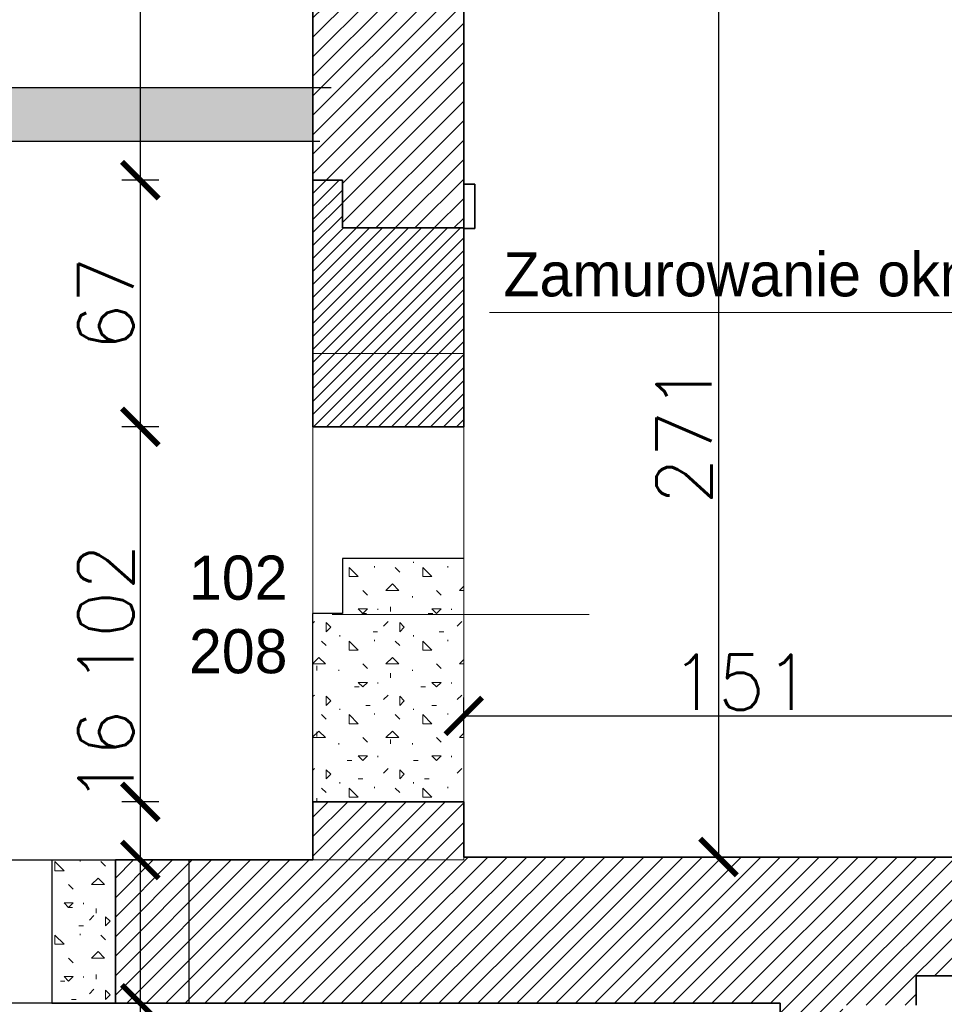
# Model space of a CAD drawing. Header units: millimetres. Extents: x -587 to 358276, y -26688 to 221215.
# Tile 243 of 256: x 14390 to 14642, y 10824 to 11092. Entities that reach past the tile are written whole.
import ezdxf
from ezdxf.lldxf.tags import DXFTag

# ---------------------------------------------------------------- set-up
doc = ezdxf.new("R2010")
doc.units = ezdxf.units.MM
doc.header["$MEASUREMENT"] = 0
for name, color, linetype, lineweight in [('A_istniejące ściany', 7, 'Continuous', 35), ('A_l.przerywana', 250, 'ICAD_ISO03W100', 9), ('A_opisy', 166, 'Continuous', 15), ('A_projektowane sciany', 5, 'Continuous', 35), ('k_wyburzenia widoczne', 252, 'PNEUMATIC2', 30), ('l.przerywana', 104, 'ICAD_ISO03W100', 5), ('l.wypełnien', 253, 'Continuous', 5), ('wymiarowanie', 176, 'Continuous', 9)]:
    doc.layers.add(name, color=color, linetype=linetype, lineweight=lineweight)
doc.styles.add('ROMANS', font='romans')
doc.styles.add('styl2', font='simplex.shx')
tags = doc.linetypes.add('ICAD_ISO03W100', pattern=[30, 12, -18]).pattern_tags.tags
tags[6:7] = [DXFTag(74, 4), DXFTag(75, 0), DXFTag(340, '0'), DXFTag(46, 1.0), DXFTag(50, 0.0), DXFTag(44, 0.0), DXFTag(45, 0.0)]
tags[4:5] = [DXFTag(74, 4), DXFTag(75, 0), DXFTag(340, '0'), DXFTag(46, 1.0), DXFTag(50, 0.0), DXFTag(44, 0.0), DXFTag(45, 0.0)]
doc.linetypes.add('PNEUMATIC2', pattern='A,0.5,-0.25,["//",Standard,S=0.2,R=0,X=-0.1,Y=-0.1],-0.25', length=1)
doc.dimstyles.new('Kopia I_1.100', dxfattribs={"dimtxt": 15, "dimasz": 10, "dimexe": 5, "dimexo": 1, "dimgap": 1.5, "dimtad": 1, "dimdec": 1, "dimrnd": 0.5, "dimtxsty": 'styl2', "dimblk": 'ARCHTICK', "dimcen": 5, "dimadec": 0, "dimazin": 0, "dimtfac": 1, "dimtdec": 1, "dimtmove": 0, "dimatfit": 3, "dimldrblk": 'ARCHTICK', "dimfxl": 10, "dimfxlon": 1, "dimarcsym": 0})
pattern_1 = [(45, (4866.0028, 29.4387), (-2.6516504, 2.6516504), [])]
pattern_2 = [(0, (0, 0), (20, 20), [2.5, -17.5]), (90, (0, 0), (-20, 20), [2.5, -17.5]), (135, (2.5, 0), (-20, 1e-15), [3.535534, -24.748738]), (0, (2.5, 11.25), (20, 20), [2.5, -17.5]), (45, (3.75, 10), (1e-15, 20), [1.767766, -26.516504]), (135, (3.75, 10), (-20, 1e-15), [1.767766, -26.516504]), (0, (10, 16.25), (20, 20), [3.535534, -16.464466]), (45, (10, 16.25), (1e-15, 20), [2.5, -25.784272]), (135, (13.536, 16.25), (-20, 1e-15), [2.5, -25.784272]), (90, (13.75, 5), (-20, 20), [2.5, -17.5]), (45, (13.75, 5), (1e-15, 20), [1.767766, -26.516504]), (135, (15, 6.25), (-20, 1e-15), [1.767766, -26.516504]), (0, (2.5, 5), (20, 20), [1.25, -16.75]), (0, (17.5, 10), (20, 20), [1.25, -16.75]), (90, (11.25, 12.5), (-20, 20), [1.25, -16.75]), (135, (13.75, 1.25), (-20, 1e-15), [1.767766, -26.516504]), (135, (5, 15), (-20, 1e-15), [1.767766, -26.516504]), (45, (9.375, 6.562), (1e-15, 20), [1.767766, -26.516504]), (90, (6.875, 2.5), (-20, 20), [0.3125, -19.6875]), (90, (7.812, 10.938), (-20, 20), [0.3125, -19.6875]), (90, (17.188, 14.375), (-20, 20), [0.3125, -19.6875]), (90, (17.5, 3.75), (-20, 20), [0.3125, -19.6875])]

# ---------------------------------------------------------------- blocks, each defined once
blk = doc.blocks.new('_ArchTick')
at = {"color": 0, "linetype": 'ByBlock', "const_width": 0.15}
blk.add_lwpolyline([(-0.5, -0.5), (0.5, 0.5)], dxfattribs=at)
blk = doc.blocks.new('*D4172')
at = {"layer": 'Defpoints', "color": 0}
for p in [(14470.19, 11352.96), (14423.25, 11047.87), (14470.19, 11047.87)]:
    blk.add_point(p, dxfattribs=at)
at = {"layer": 'wymiarowanie', "color": 0, "lineweight": -2}
for p, q in [((14428.25, 11352.96), (14418.25, 11352.96)), ((14423.25, 11352.96), (14423.25, 11047.87)), ((14428.25, 11047.87), (14418.25, 11047.87))]:
    blk.add_line(p, q, dxfattribs=at)
at = {"layer": 'wymiarowanie', "color": 0, "lineweight": -2, "xscale": 10, "yscale": 10, "zscale": 10}
for p, rotation in [((14423.25, 11352.96), 90), ((14423.25, 11047.87), 270)]:
    blk.add_blockref('_ArchTick', p, dxfattribs=dict(at, rotation=rotation))
at = {"layer": 'wymiarowanie', "color": 0, "insert": (14413.87, 11200.41), "char_height": 15, "attachment_point": 5, "rotation": 90, "style": 'styl2'}
blk.add_mtext('305', dxfattribs=at)
blk = doc.blocks.new('*D4173')
at = {"layer": 'Defpoints', "color": 0}
for p in [(14470.19, 11047.87), (14423.25, 10980.76), (14470.19, 10980.76)]:
    blk.add_point(p, dxfattribs=at)
at = {"layer": 'wymiarowanie', "color": 0, "lineweight": -2}
for p, q in [((14428.25, 11047.87), (14418.25, 11047.87)), ((14423.25, 11047.87), (14423.25, 10980.76)), ((14428.25, 10980.76), (14418.25, 10980.76))]:
    blk.add_line(p, q, dxfattribs=at)
at = {"layer": 'wymiarowanie', "color": 0, "lineweight": -2, "xscale": 10, "yscale": 10, "zscale": 10}
for p, rotation in [((14423.25, 11047.87), 90), ((14423.25, 10980.76), 270)]:
    blk.add_blockref('_ArchTick', p, dxfattribs=dict(at, rotation=rotation))
at = {"layer": 'wymiarowanie', "color": 0, "insert": (14413.87, 11014.31), "char_height": 15, "attachment_point": 5, "rotation": 90, "style": 'styl2'}
blk.add_mtext('67', dxfattribs=at)
blk = doc.blocks.new('*D4174')
at = {"layer": 'Defpoints', "color": 0}
for p in [(14470.19, 10980.76), (14423.25, 10878.76), (14470.19, 10878.76)]:
    blk.add_point(p, dxfattribs=at)
at = {"layer": 'wymiarowanie', "color": 0, "lineweight": -2}
for p, q in [((14428.25, 10980.76), (14418.25, 10980.76)), ((14423.25, 10980.76), (14423.25, 10878.76)), ((14428.25, 10878.76), (14418.25, 10878.76))]:
    blk.add_line(p, q, dxfattribs=at)
at = {"layer": 'wymiarowanie', "color": 0, "lineweight": -2, "xscale": 10, "yscale": 10, "zscale": 10}
for p, rotation in [((14423.25, 10980.76), 90), ((14423.25, 10878.76), 270)]:
    blk.add_blockref('_ArchTick', p, dxfattribs=dict(at, rotation=rotation))
at = {"layer": 'wymiarowanie', "color": 0, "insert": (14413.87, 10929.76), "char_height": 15, "attachment_point": 5, "rotation": 90, "style": 'styl2'}
blk.add_mtext('102', dxfattribs=at)
blk = doc.blocks.new('*D4175')
at = {"layer": 'Defpoints', "color": 0}
for p in [(14470.19, 10878.76), (14423.25, 10862.96), (14470.19, 10862.96)]:
    blk.add_point(p, dxfattribs=at)
at = {"layer": 'wymiarowanie', "color": 0, "lineweight": -2}
for p, q in [((14428.25, 10878.76), (14418.25, 10878.76)), ((14423.25, 10878.76), (14423.25, 10862.96)), ((14428.25, 10862.96), (14418.25, 10862.96))]:
    blk.add_line(p, q, dxfattribs=at)
at = {"layer": 'wymiarowanie', "color": 0, "lineweight": -2, "xscale": 10, "yscale": 10, "zscale": 10}
for p, rotation in [((14423.25, 10878.76), 90), ((14423.25, 10862.96), 270)]:
    blk.add_blockref('_ArchTick', p, dxfattribs=dict(at, rotation=rotation))
at = {"layer": 'wymiarowanie', "color": 0, "insert": (14413.87, 10891.05), "char_height": 15, "attachment_point": 5, "rotation": 90, "style": 'styl2'}
blk.add_mtext('16', dxfattribs=at)
blk = doc.blocks.new('*D4184')
at = {"layer": 'Defpoints', "color": 0}
for p in [(14607.82, 11134.76), (14580.45, 10863.76), (14607.82, 10863.76)]:
    blk.add_point(p, dxfattribs=at)
at = {"layer": 'wymiarowanie', "color": 0, "lineweight": -2}
for p, q in [((14585.45, 11134.76), (14575.45, 11134.76)), ((14580.45, 11134.76), (14580.45, 10863.76)), ((14585.45, 10863.76), (14575.45, 10863.76))]:
    blk.add_line(p, q, dxfattribs=at)
at = {"layer": 'wymiarowanie', "color": 0, "lineweight": -2, "xscale": 10, "yscale": 10, "zscale": 10}
for p, rotation in [((14580.45, 11134.76), 90), ((14580.45, 10863.76), 270)]:
    blk.add_blockref('_ArchTick', p, dxfattribs=dict(at, rotation=rotation))
at = {"layer": 'wymiarowanie', "color": 0, "insert": (14571.08, 10978.84), "char_height": 15, "attachment_point": 5, "rotation": 90, "style": 'styl2'}
blk.add_mtext('271', dxfattribs=at)
blk = doc.blocks.new('*D4192')
at = {"layer": 'Defpoints', "color": 0}
for p in [(14454.25, 10862.96), (14423.25, 10823.96), (14454.25, 10823.96)]:
    blk.add_point(p, dxfattribs=at)
at = {"layer": 'wymiarowanie', "color": 0, "lineweight": -2}
for p, q in [((14428.25, 10862.96), (14418.25, 10862.96)), ((14423.25, 10862.96), (14423.25, 10823.96)), ((14428.25, 10823.96), (14418.25, 10823.96))]:
    blk.add_line(p, q, dxfattribs=at)
at = {"layer": 'wymiarowanie', "color": 0, "lineweight": -2, "xscale": 10, "yscale": 10, "zscale": 10}
for p, rotation in [((14423.25, 10862.96), 90), ((14423.25, 10823.96), 270)]:
    blk.add_blockref('_ArchTick', p, dxfattribs=dict(at, rotation=rotation))
at = {"layer": 'wymiarowanie', "color": 0, "insert": (14414.39, 10806.53), "char_height": 15, "attachment_point": 5, "rotation": 90, "style": 'styl2'}
blk.add_mtext('39', dxfattribs=at)
blk = doc.blocks.new('*D4193')
at = {"layer": 'Defpoints', "color": 0}
for p in [(14454.25, 10823.96), (14423.25, 10612.96), (14465.89, 10612.96)]:
    blk.add_point(p, dxfattribs=at)
at = {"layer": 'wymiarowanie', "color": 0, "lineweight": -2}
for p, q in [((14428.25, 10823.96), (14418.25, 10823.96)), ((14423.25, 10823.96), (14423.25, 10612.96)), ((14428.25, 10612.96), (14418.25, 10612.96))]:
    blk.add_line(p, q, dxfattribs=at)
at = {"layer": 'wymiarowanie', "color": 0, "lineweight": -2, "xscale": 10, "yscale": 10, "zscale": 10}
for p, rotation in [((14423.25, 10823.96), 90), ((14423.25, 10612.96), 270)]:
    blk.add_blockref('_ArchTick', p, dxfattribs=dict(at, rotation=rotation))
at = {"layer": 'wymiarowanie', "color": 0, "insert": (14414.06, 10718.46), "char_height": 15, "attachment_point": 5, "rotation": 90, "style": 'styl2'}
blk.add_mtext('211', dxfattribs=at)
blk = doc.blocks.new('*D4216')
at = {"layer": 'Defpoints', "color": 0}
for p in [(14662.19, 10902.14), (14511.19, 10878.76), (14662.19, 10863.71)]:
    blk.add_point(p, dxfattribs=at)
at = {"layer": 'wymiarowanie', "color": 0, "lineweight": -2}
for p, q in [((14511.19, 10897.14), (14511.19, 10907.14)), ((14662.19, 10897.14), (14662.19, 10907.14)), ((14511.19, 10902.14), (14662.19, 10902.14))]:
    blk.add_line(p, q, dxfattribs=at)
at = {"layer": 'wymiarowanie', "color": 0, "lineweight": -2, "xscale": 10, "yscale": 10, "zscale": 10, "rotation": 180}
blk.add_blockref('_ArchTick', (14511.19, 10902.14), dxfattribs=at)
at = {"layer": 'wymiarowanie', "color": 0, "lineweight": -2, "xscale": 10, "yscale": 10, "zscale": 10}
blk.add_blockref('_ArchTick', (14662.19, 10902.14), dxfattribs=at)
at = {"layer": 'wymiarowanie', "color": 0, "insert": (14586.69, 10911.33), "char_height": 15, "attachment_point": 5, "style": 'styl2'}
blk.add_mtext('151', dxfattribs=at)

msp = doc.modelspace()

# ---------------------------------------------------------------- hatches: boundary and pattern name
at = {"layer": 'k_wyburzenia widoczne', "linetype": 'Continuous', "lineweight": 5}
h = msp.add_hatch(dxfattribs=at)
h.set_pattern_fill('CONCRE', color=1, scale=20, style=0)
h.set_pattern_definition(pattern_2)
h.paths.add_polyline_path([(14245.21, 11058.45), (14245.21, 11072.96), (14180.19, 11072.96), (14180.19, 11105.96), (14125.19, 11105.96), (14125.19, 11102.7), (14125.19, 11101.75), (14125.19, 11081.75), (14125.19, 11081.35), (14125.19, 11078.45), (14125.19, 11058.45)])
h.paths.add_polyline_path([(14511.19, 11134.76), (14662.1, 11134.76), (14662.1, 11152.76), (14511.19, 11152.76)])
h.paths.add_polyline_path([(14470.19, 11058.45), (14470.19, 11072.96), (14324.12, 11072.96), (14324.12, 11072.16), (14324.12, 11058.45)])
h.paths.add_polyline_path([(14686.77, 11036.39), (14686.77, 10987.6), (14857.75, 10987.6), (14857.75, 11036.39)], flags=9)
h.paths.add_polyline_path([(14745.19, 11032.49), (14745.19, 11001.76), (14782.19, 11001.76), (14782.19, 11032.49)], flags=16)
h.paths.add_polyline_path([(14719.69, 11152.76), (14719.69, 11134.76), (14745.19, 11134.76), (14745.19, 11152.76), (14719.69, 11152.76)])
h.paths.add_polyline_path([(14101.19, 11044.1), (14101.19, 11058.45), (14125.19, 11058.45), (14125.19, 11044.1)])
h = msp.add_hatch(dxfattribs=at)
h.set_pattern_fill('CONCRE', color=1, scale=20, style=0)
h.set_pattern_definition(pattern_2)
h.paths.add_polyline_path([(14399.19, 10823.96), (14416.47, 10823.96), (14416.47, 10862.96), (14399.19, 10862.96)])
at = {"layer": 'l.wypełnien'}
h = msp.add_hatch(dxfattribs=at)
h.set_pattern_fill('ANSI31', color=256, scale=30, style=0)
h.set_pattern_definition(pattern_1)
edge = h.paths.add_edge_path()
edge.add_line((13798.19, 10950.14), (13798.19, 11008.11))
edge.add_line((13798.19, 11008.11), (13798.19, 11052.61))
edge.add_line((13798.19, 11052.61), (13798.19, 11115.99))
edge.add_line((13798.19, 11115.99), (13798.19, 11119.49))
edge.add_line((13798.19, 11119.49), (13753.19, 11119.49))
edge.add_line((13753.19, 11119.49), (13753.19, 10950.14))
edge.add_line((13753.19, 10950.14), (13798.19, 10950.14))
h.paths.add_polyline_path([(14510.52, 11125.07), (14511.19, 11125.07), (14511.19, 11351.76), (14745.19, 11351.76), (14745.19, 11263.76), (14790.19, 11263.76), (14790.19, 11398.14), (14458.09, 11398.14), (14372.19, 11398.14), (14372.19, 11352.96), (14470.19, 11352.96), (14470.19, 11125.07)])
h.paths.add_polyline_path([(13753.19, 10715.48), (13798.19, 10715.48), (13798.19, 10823.96), (14112.19, 10823.96), (14112.19, 10862.96), (14125.19, 10862.96), (14125.19, 10936.45), (14101.19, 10936.45), (14101.19, 10862.96), (13798.19, 10862.96), (13798.19, 10950.14), (13753.19, 10950.14)])
h.paths.add_polyline_path([(13841.77, 11352.96), (14101.19, 11352.96), (14125.19, 11352.96), (14226.94, 11352.96), (14226.94, 11398.14), (13841.77, 11398.14)])
h.paths.add_polyline_path([(13753.19, 11398.14), (13753.19, 11265.73), (13773.93, 11265.73), (13798.19, 11265.73), (13798.19, 11352.96), (13841.77, 11352.96), (13841.77, 11398.14)])
h.paths.add_polyline_path([(14470.19, 11125.07), (14510.52, 11125.07), (14510.52, 11119.5), (14511.19, 11119.5), (14511.19, 11034.87), (14478.19, 11034.87), (14478.19, 11047.87), (14470.19, 11047.87)])
h.paths.add_polyline_path([(14790.19, 11125.07), (14790.19, 11188.33), (14745.19, 11188.33), (14745.19, 11125.07)])
h.paths.add_polyline_path([(14112.19, 10862.96), (14112.19, 10823.96), (14132.19, 10823.96), (14132.19, 10862.96)])
h.paths.add_polyline_path([(14745.19, 11107.92), (14790.19, 11108.02), (14790.19, 11125.07), (14745.19, 11125.07)])
h.paths.add_polyline_path([(14125.19, 10936.45), (14125.19, 10956.45), (14116.18, 10956.45), (14101.19, 10956.45), (14101.19, 10936.45)])
h.paths.add_polyline_path([(14101.19, 11101.75), (14101.19, 11081.75), (14125.19, 11081.75), (14125.19, 11101.75)])
h.paths.add_polyline_path([(14101.19, 11058.45), (14116.18, 11058.45), (14125.19, 11058.45), (14125.19, 11064.59), (14125.19, 11078.45), (14101.19, 11078.45)])
h.paths.add_polyline_path([(14101.19, 11352.96), (14101.19, 11332.96), (14125.19, 11332.96), (14125.19, 11352.96)])
h.paths.add_polyline_path([(14101.19, 11216.36), (14125.19, 11216.36), (14125.19, 11216.36), (14125.19, 11220.96), (14125.19, 11228.96), (14125.19, 11228.96), (14101.19, 11228.96), (14101.19, 11220.96)])
h.paths.add_polyline_path([(14101.19, 11203.75), (14113.19, 11203.75), (14125.19, 11203.75), (14125.19, 11203.75), (14125.19, 11216.36), (14125.19, 11216.36), (14101.19, 11216.36), (14101.19, 11203.75)])
h.paths.add_polyline_path([(14125.19, 11078.45), (14125.19, 11081.35), (14125.19, 11081.75), (14101.19, 11081.75), (14101.19, 11078.45), (14125.19, 11078.45)])
h = msp.add_hatch(dxfattribs=at)
h.set_pattern_fill('ANSI31', color=5, scale=20, style=0)
h.paths.add_polyline_path([(14470.19, 11047.87), (14470.19, 11000.76), (14511.19, 11000.76), (14511.19, 11034.87), (14478.19, 11034.87), (14478.19, 11047.87)])
h.paths.add_polyline_path([(14470.19, 10980.76), (14511.19, 10980.76), (14511.19, 11000.76), (14470.19, 11000.76)])
h = msp.add_hatch(dxfattribs=at)
h.set_pattern_fill('ANSI31', color=256, scale=30, style=0)
h.set_pattern_definition(pattern_1)
h.paths.add_polyline_path([(13753.19, 10314.27), (13753.19, 10569.23), (13798.19, 10569.23), (13798.19, 10431.96), (13925.57, 10431.96), (14234.19, 10431.96), (14260.23, 10431.96), (14282.72, 10431.96), (14282.72, 10388.78), (14271.31, 10388.78), (14242.25, 10388.78), (13798.19, 10388.78), (13798.19, 10314.27)])
h.paths.add_polyline_path([(14790.19, 10863.76), (14924.81, 10863.76), (14991.49, 10863.76), (14991.49, 10849.37), (14991.49, 10837.51), (14991.49, 10821.43), (14932.23, 10821.43), (14932.23, 10811.42), (14932.23, 10811.37), (14932.23, 10811.31), (14932.23, 10811.37), (14932.23, 10805.43), (14932.23, 10811.31), (14932.22, 10805.43), (14932.23, 10794.67), (14932.23, 10758.17), (14932.23, 10741.42), (14932.23, 10741.37), (14932.23, 10735.43), (14932.23, 10596.21), (14918.23, 10596.21), (14918.23, 10821.43), (14756.23, 10821.43), (14744.23, 10821.43), (14737.19, 10821.43), (14737.19, 10831.43), (14737.19, 10863.76), (14745.19, 10863.76), (14745.19, 10891.76), (14790.19, 10891.76)])
h.paths.add_polyline_path([(14436.47, 10823.96), (14597.23, 10823.96), (14597.23, 10760.96), (14614.23, 10760.96), (14614.23, 10823.43), (14634.19, 10823.43), (14634.19, 10831.43), (14647.19, 10831.43), (14647.19, 10863.76), (14635.78, 10863.76), (14511.19, 10863.76), (14511.19, 10862.96), (14470.19, 10862.96), (14436.47, 10862.96)])
h.paths.add_polyline_path([(14260.23, 10823.96), (14294.47, 10823.96), (14294.47, 10862.96), (14254.19, 10862.96), (14254.19, 10823.96), (14260.23, 10823.96)])
h.paths.add_polyline_path([(14294.47, 10823.96), (14294.47, 10862.96), (14314.47, 10862.96), (14314.47, 10823.96)])
h.paths.add_polyline_path([(14416.47, 10823.96), (14436.47, 10823.96), (14436.47, 10862.96), (14416.47, 10862.96)])
h.paths.add_polyline_path([(14234.19, 10823.96), (14254.19, 10823.96), (14254.19, 10862.96), (14234.19, 10862.96)])
h.paths.add_polyline_path([(14470.19, 10862.96), (14470.19, 10878.76), (14511.19, 10878.76), (14511.19, 10862.96)])
h.paths.add_polyline_path([(14234.19, 10451.96), (14234.19, 10431.96), (14260.23, 10431.96), (14260.23, 10451.96)])
h.paths.add_polyline_path([(14234.19, 10803.96), (14260.23, 10803.96), (14260.23, 10823.96), (14234.19, 10823.96)])

# ---------------------------------------------------------------- linework, layer by layer
at = {"layer": 'A_istniejące ściany', "color": 7}
for p, q in [((14478.19, 11047.87), (14478.19, 11034.87)), ((14416.47, 10823.96), (14416.47, 10862.96))]:
    msp.add_line(p, q, dxfattribs=at)
for points in [[(14470.19, 11047.87), (14470.19, 11352.96)], [(14511.19, 11034.87), (14511.19, 11351.76)], [(14470.19, 11047.87), (14478.19, 11047.87)], [(14478.19, 11034.87), (14511.19, 11034.87)], [(14470.19, 10862.96), (14470.19, 10878.76)], [(14470.19, 10878.76), (14511.19, 10878.76)], [(14511.19, 10863.76), (14511.19, 10878.76)], [(14470.19, 10862.96), (14416.47, 10862.96)], [(14635.78, 10863.76), (14511.19, 10863.76)], [(14597.23, 10823.96), (14416.47, 10823.96)]]:
    msp.add_lwpolyline(points, dxfattribs=at)
at = {"layer": 'A_istniejące ściany', "color": 7, "ltscale": 15}
for points in [[(14635.78, 10863.76), (14647.19, 10863.76), (14647.19, 10831.43), (14634.19, 10831.43)], [(14634.19, 10823.43), (14634.19, 10831.43)], [(14597.23, 10823.96), (14597.23, 10760.96)]]:
    msp.add_lwpolyline(points, dxfattribs=at)
at = {"layer": 'A_l.przerywana', "color": 5, "lineweight": 30, "ltscale": 0.3}
msp.add_lwpolyline([(14294.47, 10862.96), (14436.47, 10862.96), (14436.47, 10823.96), (14294.47, 10823.96)], close=True, dxfattribs=at)
at = {"layer": 'A_opisy'}
for p, q in [((14448.28, 10929.76), (14532.27, 10929.76)), ((14545.27, 10929.76), (14490.27, 10929.76))]:
    msp.add_line(p, q, dxfattribs=at)
at = {"layer": 'A_projektowane sciany', "color": 7}
for p, q in [((14511.19, 11061.87), (14511.19, 11046.76)), ((14514.19, 11046.76), (14511.19, 11046.76)), ((14514.19, 11046.76), (14514.19, 11034.76)), ((14514.19, 11034.76), (14511.19, 11034.76))]:
    msp.add_line(p, q, dxfattribs=at)
at = {"layer": 'A_projektowane sciany', "color": 5}
msp.add_line((14511.19, 11034.87), (14511.19, 10980.76), dxfattribs=at)
msp.add_lwpolyline([(14470.19, 11047.87), (14470.19, 10980.76), (14511.19, 10980.76)], dxfattribs=at)
at = {"layer": 'k_wyburzenia widoczne', "color": 1, "ltscale": 15}
for p, q in [((14511.19, 10944.96), (14478.19, 10944.96)), ((14478.19, 10944.96), (14478.19, 10929.96))]:
    msp.add_line(p, q, dxfattribs=at)
for points in [[(14475.1, 11072.96), (14324.12, 11072.96)], [(14324.12, 11058.45), (14472.09, 11058.45)], [(14399.19, 10862.96), (14399.19, 10823.96)], [(14399.19, 10862.96), (14399.19, 10823.96)], [(14399.37, 10862.96), (14416.47, 10862.96)], [(14399.19, 10823.96), (14416.47, 10823.96)]]:
    msp.add_lwpolyline(points, dxfattribs=at)
at = {"layer": 'wymiarowanie'}
msp.add_line((14518.15, 11011.91), (14729.01, 11011.91), dxfattribs=at)

# ---------------------------------------------------------------- texts
at = {"layer": 'wymiarowanie', "color": 6, "linetype": 'Continuous', "insert": (14849.61, 11028.26), "char_height": 12, "width": 327.6277, "attachment_point": 3, "style": 'ROMANS'}
msp.add_mtext('\\pxql;{\\fCentury Gothic|b0|i0|c238|p0;\\C256;Zamurowanie okna \\P }', dxfattribs=at)

# ---------------------------------------------------------------- dimensions: what is measured, and where the dimension line sits
at = {"layer": 'wymiarowanie'}
for base, p1, p2, picture, middle in [((14423.25, 11047.87), (14470.19, 11352.96), (14470.19, 11047.87), '*D4172', (14413.87, 11200.41)), ((14423.25, 10980.76), (14470.19, 11047.87), (14470.19, 10980.76), '*D4173', (14413.87, 11014.31)), ((14423.25, 10612.96), (14454.25, 10823.96), (14465.89, 10612.96), '*D4193', (14414.06, 10718.46))]:
    dim = msp.add_linear_dim(base=base, p1=p1, p2=p2, angle=90, dimstyle='Kopia I_1.100', override={"dimtmove": 1, "dimfxl": 5}, dxfattribs=at)
    dim.commit()
    dim.dimension.update_dxf_attribs({"geometry": picture, "text_midpoint": middle})
for base, p1, p2, picture, middle in [((14580.45, 10863.76), (14607.82, 11134.76), (14607.82, 10863.76), '*D4184', (14580.45, 10978.84)), ((14423.25, 10862.96), (14470.19, 10878.76), (14470.19, 10862.96), '*D4175', (14423.25, 10891.05)), ((14423.25, 10823.96), (14454.25, 10862.96), (14454.25, 10823.96), '*D4192', (14423.76, 10806.53))]:
    dim = msp.add_linear_dim(base=base, p1=p1, p2=p2, angle=90, dimstyle='Kopia I_1.100', override={"dimtmove": 1, "dimfxl": 5}, dxfattribs=at)
    dim.commit()
    dim.dimension.update_dxf_attribs({"geometry": picture, "text_midpoint": middle, "dimtype": 160})
dim = msp.add_linear_dim(base=(14662.19, 10902.14), p1=(14511.19, 10878.76), p2=(14662.19, 10863.71), dimstyle='Kopia I_1.100', override={"dimtmove": 1, "dimfxl": 5}, dxfattribs=at)
dim.commit()
dim.dimension.update_dxf_attribs({"geometry": '*D4216', "text_midpoint": (14586.69, 10911.33)})

# ---------------------------------------------------------------- next in the draw order: texts
at = {"layer": 'A_opisy', "ltscale": 0.3, "insert": (14449.87, 10929.66), "char_height": 12, "width": 39, "attachment_point": 5, "bg_fill": 2}
msp.add_mtext('\\pxqc;{\\fCentury Gothic|b0|i0|c238|p0;102\\P208}', dxfattribs=at)

# ---------------------------------------------------------------- next in the draw order: hatches: boundary and pattern name
at = {"layer": 'k_wyburzenia widoczne', "linetype": 'Continuous', "lineweight": 5}
h = msp.add_hatch(dxfattribs=at)
h.set_pattern_fill('CONCRE', color=1, scale=20, style=0)
h.set_pattern_definition(pattern_2)
h.paths.add_polyline_path([(14511.19, 10929.76), (14511.19, 10944.96), (14511.19, 10944.96), (14478.19, 10944.96), (14478.19, 10929.96), (14470.19, 10929.96), (14470.19, 10929.76)])
h.paths.add_polyline_path([(14470.19, 10929.76), (14511.19, 10929.76), (14511.19, 10878.76), (14470.19, 10878.76)])

# ---------------------------------------------------------------- next in the draw order: linework, layer by layer
at = {"layer": 'k_wyburzenia widoczne', "color": 1, "ltscale": 15}
for points in [[(14478.19, 10929.96), (14470.19, 10929.96)], [(14470.19, 10878.76), (14470.19, 10929.96)]]:
    msp.add_lwpolyline(points, dxfattribs=at)
at = {"layer": 'l.przerywana', "color": 5, "ltscale": 0.3}
msp.add_lwpolyline([(14470.19, 11000.76), (14511.19, 11000.76), (14511.19, 10862.96), (14470.19, 10862.96)], close=True, dxfattribs=at)

# ---------------------------------------------------------------- next in the draw order: dimensions: what is measured, and where the dimension line sits
at = {"layer": 'wymiarowanie'}
dim = msp.add_linear_dim(base=(14423.25, 10878.76), p1=(14470.19, 10980.76), p2=(14470.19, 10878.76), angle=90, dimstyle='Kopia I_1.100', override={"dimtmove": 1, "dimfxl": 5}, dxfattribs=at)
dim.commit()
dim.dimension.update_dxf_attribs({"geometry": '*D4174', "text_midpoint": (14413.87, 10929.76)})

doc.saveas('drawing.dxf')
